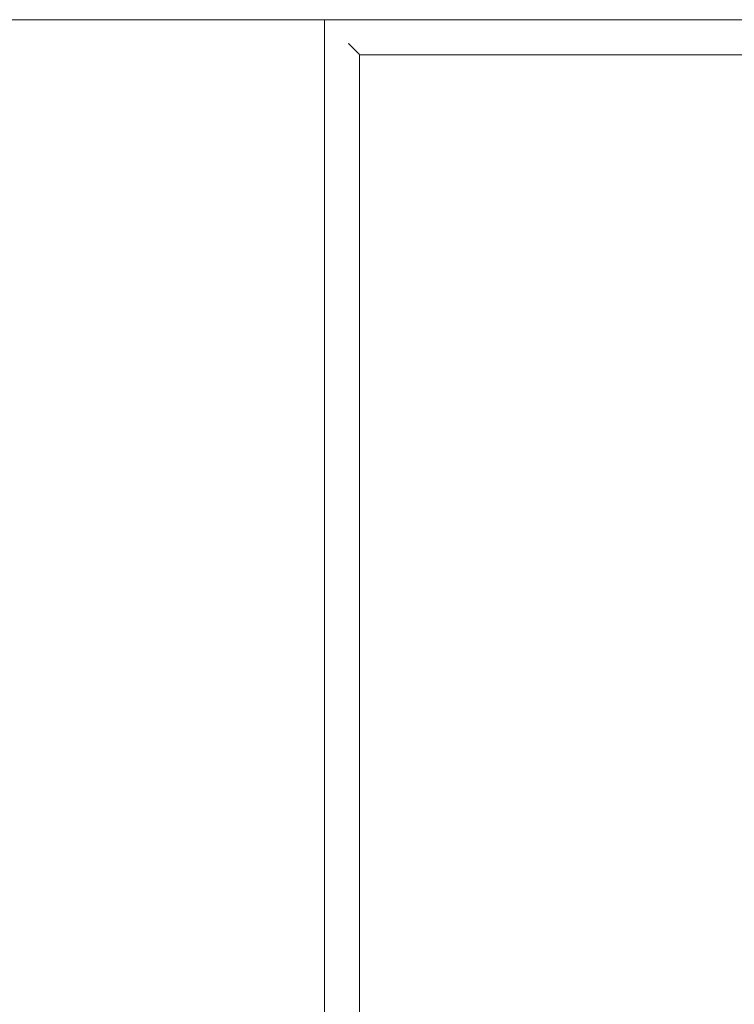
# Model space of a CAD drawing. Header units: millimetres. Extents: x -281 to 121694, y -16481 to 65128.
# Tile 31 of 256: x 20526 to 21098, y 13298 to 14086. Entities that reach past the tile are written whole.
import ezdxf

# ---------------------------------------------------------------- set-up
doc = ezdxf.new("R2010")
doc.units = ezdxf.units.MM
doc.layers.add('A--L$01A__Algemeen', color=7, linetype='Continuous', lineweight=5)
doc.layers.add('A--L82__LosseGebruikersInvent', color=1, linetype='Continuous', lineweight=5)

# ---------------------------------------------------------------- blocks, each defined once
blk = doc.blocks.new('NLRS_82_FU_UN_spoekbak_gen_kad - spoelbak dxbxh 900x1200x957-V348-L_80_ 15')
at = {"layer": 'A--L$01A__Algemeen'}
for p, q in [((600, 322.68), (-600, 322.68)), ((600, -577.32), (600, 322.68)), ((573.73, 296.41), (579.27, 301.94)), ((572, 294.68), (-572, 294.68)), ((-572, 294.68), (0, 294.68)), ((572, 294.68), (0, 294.68)), ((572, -549.32), (572, 294.68)), ((572, -549.32), (572, 294.68))]:
    blk.add_line(p, q, dxfattribs=at)
for points in [[(581.04, 303.71), (580.81, 303.49), (580.38, 303.06), (579.77, 302.45), (579.43, 302.1), (579.27, 301.94)], [(573.73, 296.41), (573.58, 296.26), (573.24, 295.91), (572.64, 295.32), (572.22, 294.89), (572, 294.68)]]:
    blk.add_open_spline(points, degree=3, dxfattribs=at)
blk = doc.blocks.new('NLRS_82_FU_UN_lab en spoel tafels_gen_kad - labtafel zonder onderkast dxbxh 900x1200x950-V350-L_80_ 15')
at = {"layer": 'A--L$01A__Algemeen'}
blk.add_line((600, -262.68), (600, 637.32), dxfattribs=at)

msp = doc.modelspace()

# ---------------------------------------------------------------- block references
at = {"layer": 'A--L82__LosseGebruikersInvent'}
for name, p, rotation in [('NLRS_82_FU_UN_lab en spoel tafels_gen_kad - labtafel zonder onderkast dxbxh 900x1200x950-V350-L_80_ 15', (20507.49, 13486), 89.99999999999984), ('NLRS_82_FU_UN_spoekbak_gen_kad - spoelbak dxbxh 900x1200x957-V348-L_80_ 15', (21092.84, 13486), 89.9999999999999)]:
    msp.add_blockref(name, p, dxfattribs=dict(at, rotation=rotation))

doc.saveas('drawing.dxf')
